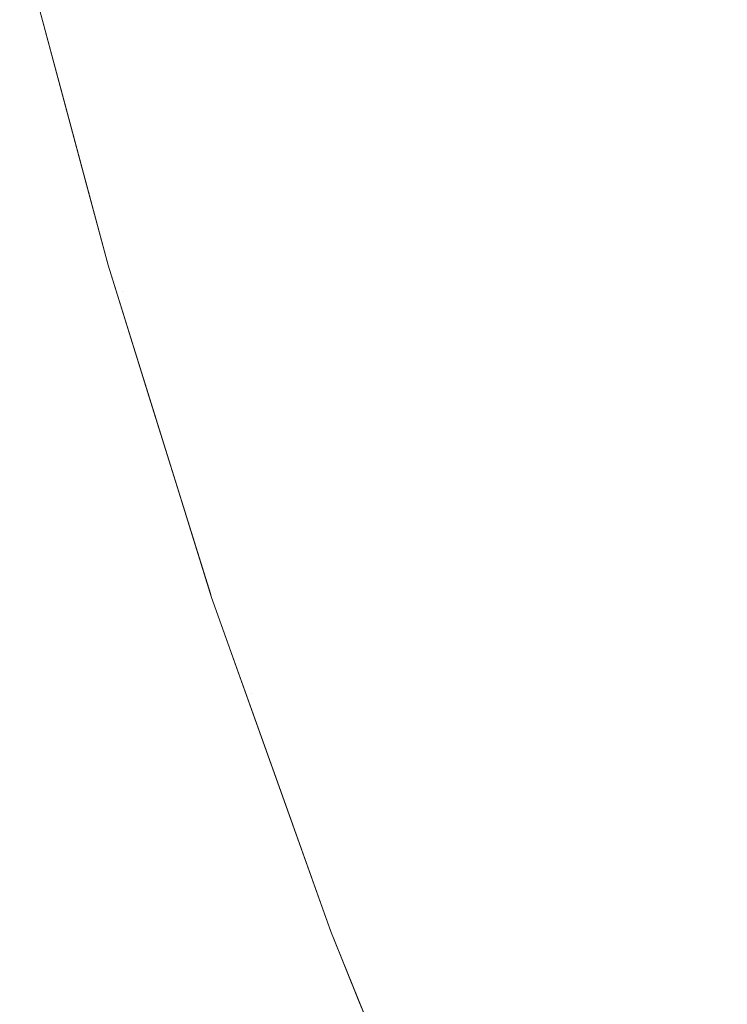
# Model space of a CAD drawing. Header units: centimetres. Extents: x -35.1 to 36.2, y 4.2 to 6.
# Tile 11 of 256: x -35.09005 to -35.08345, y 4.27206 to 4.28124. Entities that reach past the tile are written whole.
import ezdxf

# ---------------------------------------------------------------- set-up
doc = ezdxf.new("R2010")
doc.units = ezdxf.units.CM
doc.header["$LTSCALE"] = 2.54
doc.layers.add('Lucido design-1', color=7, linetype='Continuous')

# ---------------------------------------------------------------- blocks, each defined once
blk = doc.blocks.new('Gruppo-4-1')
at = {"color": 7, "linetype": 'Continuous', "lineweight": 9}
for points, invisible_edges in [([(-35.0830151, 4.2824271, -2312.3902175), (-35.0836404, 4.2823384, -2312.3916647), (-35.0831751, 4.2805938, -2312.3916647), (-35.0825521, 4.2806912, -2312.3902175)], 15), ([(-35.0837704, 4.2805007, -2312.3931225), (-35.0831751, 4.2805938, -2312.3916647), (-35.0836404, 4.2823384, -2312.3916647), (-35.084238, 4.2822537, -2312.3931225)], 15), ([(-35.084238, 4.2822537, -2312.3931225), (-35.0848076, 4.2821729, -2312.3945904), (-35.0843379, 4.280412, -2312.3945904), (-35.0837704, 4.2805007, -2312.3931225)], 15), ([(-35.0856305, 4.2811383, -2313.0467854), (-35.0858609, 4.2820235, -2313.0467854), (-35.0848076, 4.2821729, -2313.0497496), (-35.0845791, 4.281295, -2313.0497496)], 15), ([(-35.0853487, 4.2820961, -2312.3960679), (-35.0858609, 4.2820235, -2312.3975546), (-35.0853873, 4.2802479, -2312.3975546), (-35.0848769, 4.2803277, -2312.3960679)], 15), ([(-35.0848769, 4.2803277, -2312.3960679), (-35.0843379, 4.280412, -2312.3945904), (-35.0848076, 4.2821729, -2312.3945904), (-35.0853487, 4.2820961, -2312.3960679)], 15), ([(-35.0898888, 4.2814523, -2312.4206076), (-35.0900507, 4.2820344, -2312.42217), (-35.0894055, 4.2796209, -2312.42217), (-35.0894002, 4.2796206, -2312.4206076)], 13), ([(-35.0894055, 4.2796209, -2312.42217), (-35.0900507, 4.2820344, -2312.42217), (-35.0900507, 4.2820344, -2313.02217), (-35.0896514, 4.2805409, -2313.02217)], 10), ([(-35.0896514, 4.2805409, -2313.02217), (-35.0900507, 4.2820344, -2313.02217), (-35.0898407, 4.2814591, -2313.0252942), (-35.0896031, 4.2805462, -2313.0252942)], 14), ([(-35.0865654, 4.280999, -2313.0437864), (-35.0867975, 4.2818907, -2313.0437864), (-35.0858609, 4.2820235, -2313.0467854), (-35.0856305, 4.2811383, -2313.0467854)], 15), ([(-35.0858685, 4.2801727, -2312.39905), (-35.0853873, 4.2802479, -2312.3975546), (-35.0858609, 4.2820235, -2312.3975546), (-35.086344, 4.281955, -2312.39905)], 15), ([(-35.086344, 4.281955, -2312.39905), (-35.0867975, 4.2818907, -2312.4005536), (-35.0863204, 4.2801021, -2312.4005536), (-35.0858685, 4.2801727, -2312.39905)], 15), ([(-35.0873812, 4.2808774, -2313.0407566), (-35.0876147, 4.2817748, -2313.0407566), (-35.0867975, 4.2818907, -2313.0437864), (-35.0865654, 4.280999, -2313.0437864)], 15), ([(-35.0872212, 4.2818306, -2312.4020649), (-35.0876147, 4.2817748, -2312.4035833), (-35.0871346, 4.2799748, -2312.4035833), (-35.0867425, 4.2800361, -2312.4020649)], 15), ([(-35.0867425, 4.2800361, -2312.4020649), (-35.0863204, 4.2801021, -2312.4005536), (-35.0867975, 4.2818907, -2312.4005536), (-35.0872212, 4.2818306, -2312.4020649)], 15), ([(-35.0880754, 4.2807739, -2313.0377002), (-35.0883102, 4.2816761, -2313.0377002), (-35.0876147, 4.2817748, -2313.0407566), (-35.0873812, 4.2808774, -2313.0407566)], 15), ([(-35.0874963, 4.2799182, -2312.4051085), (-35.0871346, 4.2799748, -2312.4035833), (-35.0876147, 4.2817748, -2312.4035833), (-35.0879778, 4.2817233, -2312.4051085)], 15), ([(-35.0886462, 4.2806889, -2313.0346213), (-35.088882, 4.2815951, -2313.0346213), (-35.0883102, 4.2816761, -2313.0377002), (-35.0880754, 4.2807739, -2313.0377002)], 15), ([(-35.0886117, 4.2816334, -2312.4081767), (-35.088882, 4.2815951, -2312.4097186), (-35.0883972, 4.2797774, -2312.4097186), (-35.0881278, 4.2798195, -2312.4081767)], 15), ([(-35.0881278, 4.2798195, -2312.4081767), (-35.0878275, 4.2798665, -2312.4066398), (-35.0883102, 4.2816761, -2312.4066398), (-35.0886117, 4.2816334, -2312.4081767)], 15), ([(-35.0879778, 4.2817233, -2312.4051085), (-35.0883102, 4.2816761, -2312.4066398), (-35.0878275, 4.2798665, -2312.4066398), (-35.0874963, 4.2799182, -2312.4051085)], 15), ([(-35.0890919, 4.2806224, -2313.0315244), (-35.0893285, 4.2815317, -2313.0315244), (-35.088882, 4.2815951, -2313.0346213), (-35.0886462, 4.2806889, -2313.0346213)], 15), ([(-35.089121, 4.2815612, -2312.4112651), (-35.0893285, 4.2815317, -2312.4128155), (-35.088842, 4.2797078, -2312.4128155), (-35.0886353, 4.2797402, -2312.4112651)], 15), ([(-35.0886353, 4.2797402, -2312.4112651), (-35.0883972, 4.2797774, -2312.4097186), (-35.088882, 4.2815951, -2312.4097186), (-35.089121, 4.2815612, -2312.4112651)], 15), ([(-35.0894002, 4.2796206, -2312.4206076), (-35.0893522, 4.2796281, -2312.4190457), (-35.0898407, 4.2814591, -2312.4190457), (-35.0898888, 4.2814523, -2312.4206076)], 15), ([(-35.0896031, 4.2805462, -2313.0252942), (-35.0898407, 4.2814591, -2313.0252942), (-35.0896484, 4.2814864, -2313.0284139), (-35.0894112, 4.2805749, -2313.0284139)], 15), ([(-35.0897605, 4.2814705, -2312.417485), (-35.0898407, 4.2814591, -2312.4190457), (-35.0893522, 4.2796281, -2312.4190457), (-35.0892724, 4.2796406, -2312.417485)], 15), ([(-35.0892724, 4.2796406, -2312.417485), (-35.0891607, 4.279658, -2312.4159261), (-35.0896484, 4.2814864, -2312.4159261), (-35.0897605, 4.2814705, -2312.417485)], 15), ([(-35.0894112, 4.2805749, -2313.0284139), (-35.0896484, 4.2814864, -2313.0284139), (-35.0893285, 4.2815317, -2313.0315244), (-35.0890919, 4.2806224, -2313.0315244)], 15), ([(-35.0895043, 4.2815068, -2312.4143694), (-35.0896484, 4.2814864, -2312.4159261), (-35.0891607, 4.279658, -2312.4159261), (-35.0890172, 4.2796805, -2312.4143694)], 15), ([(-35.0890172, 4.2796805, -2312.4143694), (-35.088842, 4.2797078, -2312.4128155), (-35.0893285, 4.2815317, -2312.4128155), (-35.0895043, 4.2815068, -2312.4143694)], 15), ([(-35.0834141, 4.2814686, -2313.0526752), (-35.0831751, 4.2805938, -2313.0526752), (-35.0843379, 4.280412, -2313.0497496), (-35.0845791, 4.281295, -2313.0497496)], 15), ([(-35.0845791, 4.281295, -2313.0497496), (-35.0843379, 4.280412, -2313.0497496), (-35.0853873, 4.2802479, -2313.0467854), (-35.0856305, 4.2811383, -2313.0467854)], 15), ([(-35.0856305, 4.2811383, -2313.0467854), (-35.0853873, 4.2802479, -2313.0467854), (-35.0863204, 4.2801021, -2313.0437864), (-35.0865654, 4.280999, -2313.0437864)], 15), ([(-35.0865654, 4.280999, -2313.0437864), (-35.0863204, 4.2801021, -2313.0437864), (-35.0871346, 4.2799748, -2313.0407566), (-35.0873812, 4.2808774, -2313.0407566)], 15), ([(-35.0873812, 4.2808774, -2313.0407566), (-35.0871346, 4.2799748, -2313.0407566), (-35.0878275, 4.2798665, -2313.0377002), (-35.0880754, 4.2807739, -2313.0377002)], 15), ([(-35.0880754, 4.2807739, -2313.0377002), (-35.0878275, 4.2798665, -2313.0377002), (-35.0883972, 4.2797774, -2313.0346213), (-35.0886462, 4.2806889, -2313.0346213)], 15), ([(-35.0886462, 4.2806889, -2313.0346213), (-35.0883972, 4.2797774, -2313.0346213), (-35.088842, 4.2797078, -2313.0315244), (-35.0890919, 4.2806224, -2313.0315244)], 15), ([(-35.0896031, 4.2805462, -2313.0252942), (-35.0893522, 4.2796281, -2313.0252942), (-35.0892267, 4.278952, -2313.02217), (-35.0896514, 4.2805409, -2313.02217)], 11), ([(-35.0896514, 4.2805409, -2313.02217), (-35.0892267, 4.278952, -2313.02217), (-35.0892267, 4.278952, -2312.42217), (-35.0894055, 4.2796209, -2312.42217)], 10), ([(-35.0894112, 4.2805749, -2313.0284139), (-35.0891607, 4.279658, -2313.0284139), (-35.0893522, 4.2796281, -2313.0252942), (-35.0896031, 4.2805462, -2313.0252942)], 15), ([(-35.0890919, 4.2806224, -2313.0315244), (-35.088842, 4.2797078, -2313.0315244), (-35.0891607, 4.279658, -2313.0284139), (-35.0894112, 4.2805749, -2313.0284139)], 15), ([(-35.0840836, 4.279524, -2313.0497496), (-35.0843379, 4.280412, -2313.0497496), (-35.0831751, 4.2805938, -2313.0526752), (-35.0829231, 4.279714, -2313.0526752)], 15), ([(-35.0832509, 4.2787278, -2312.3931225), (-35.082658, 4.2788293, -2312.3916647), (-35.0831751, 4.2805938, -2312.3916647), (-35.0837704, 4.2805007, -2312.3931225)], 15), ([(-35.0837704, 4.2805007, -2312.3931225), (-35.0843379, 4.280412, -2312.3945904), (-35.083816, 4.278631, -2312.3945904), (-35.0832509, 4.2787278, -2312.3931225)], 15), ([(-35.0851309, 4.2793525, -2313.0467854), (-35.0853873, 4.2802479, -2313.0467854), (-35.0843379, 4.280412, -2313.0497496), (-35.0840836, 4.279524, -2313.0497496)], 15), ([(-35.0843528, 4.2785391, -2312.3960679), (-35.083816, 4.278631, -2312.3945904), (-35.0843379, 4.280412, -2312.3945904), (-35.0848769, 4.2803277, -2312.3960679)], 15), ([(-35.0848769, 4.2803277, -2312.3960679), (-35.0853873, 4.2802479, -2312.3975546), (-35.0848611, 4.2784521, -2312.3975546), (-35.0843528, 4.2785391, -2312.3960679)], 15), ([(-35.0860621, 4.2792001, -2313.0437864), (-35.0863204, 4.2801021, -2313.0437864), (-35.0853873, 4.2802479, -2313.0467854), (-35.0851309, 4.2793525, -2313.0467854)], 15), ([(-35.0858685, 4.2801727, -2312.39905), (-35.0863204, 4.2801021, -2312.4005536), (-35.0857903, 4.278293, -2312.4005536), (-35.0853403, 4.2783701, -2312.39905)], 15), ([(-35.0853403, 4.2783701, -2312.39905), (-35.0848611, 4.2784521, -2312.3975546), (-35.0853873, 4.2802479, -2312.3975546), (-35.0858685, 4.2801727, -2312.39905)], 15), ([(-35.0868746, 4.279067, -2313.0407566), (-35.0871346, 4.2799748, -2313.0407566), (-35.0863204, 4.2801021, -2313.0437864), (-35.0860621, 4.2792001, -2313.0437864)], 15), ([(-35.0862106, 4.2782211, -2312.4020649), (-35.0857903, 4.278293, -2312.4005536), (-35.0863204, 4.2801021, -2312.4005536), (-35.0867425, 4.2800361, -2312.4020649)], 15), ([(-35.0867425, 4.2800361, -2312.4020649), (-35.0871346, 4.2799748, -2312.4035833), (-35.0866011, 4.2781542, -2312.4035833), (-35.0862106, 4.2782211, -2312.4020649)], 15), ([(-35.0875661, 4.2789538, -2313.0377002), (-35.0878275, 4.2798665, -2313.0377002), (-35.0871346, 4.2799748, -2313.0407566), (-35.0868746, 4.279067, -2313.0407566)], 15), ([(-35.0874963, 4.2799182, -2312.4051085), (-35.0878275, 4.2798665, -2312.4066398), (-35.0872911, 4.2780361, -2312.4066398), (-35.0869613, 4.2780926, -2312.4051085)], 15), ([(-35.0869613, 4.2780926, -2312.4051085), (-35.0866011, 4.2781542, -2312.4035833), (-35.0871346, 4.2799748, -2312.4035833), (-35.0874963, 4.2799182, -2312.4051085)], 15), ([(-35.0881347, 4.2788607, -2313.0346213), (-35.0883972, 4.2797774, -2313.0346213), (-35.0878275, 4.2798665, -2313.0377002), (-35.0875661, 4.2789538, -2313.0377002)], 15), ([(-35.0881278, 4.2798195, -2312.4081767), (-35.0883972, 4.2797774, -2312.4097186), (-35.0878585, 4.277939, -2312.4097186), (-35.0875902, 4.2779849, -2312.4081767)], 15), ([(-35.0875902, 4.2779849, -2312.4081767), (-35.0872911, 4.2780361, -2312.4066398), (-35.0878275, 4.2798665, -2312.4066398), (-35.0881278, 4.2798195, -2312.4081767)], 15), ([(-35.0888966, 4.278736, -2313.0284139), (-35.0891607, 4.279658, -2313.0284139), (-35.088842, 4.2797078, -2313.0315244), (-35.0885786, 4.2787881, -2313.0315244)], 15), ([(-35.0884759, 4.2778333, -2312.4143694), (-35.0883014, 4.2778631, -2312.4128155), (-35.088842, 4.2797078, -2312.4128155), (-35.0890172, 4.2796805, -2312.4143694)], 15), ([(-35.0885786, 4.2787881, -2313.0315244), (-35.088842, 4.2797078, -2313.0315244), (-35.0883972, 4.2797774, -2313.0346213), (-35.0881347, 4.2788607, -2313.0346213)], 15), ([(-35.0886353, 4.2797402, -2312.4112651), (-35.088842, 4.2797078, -2312.4128155), (-35.0883014, 4.2778631, -2312.4128155), (-35.0880956, 4.2778984, -2312.4112651)], 15), ([(-35.0880956, 4.2778984, -2312.4112651), (-35.0878585, 4.277939, -2312.4097186), (-35.0883972, 4.2797774, -2312.4097186), (-35.0886353, 4.2797402, -2312.4112651)], 15), ([(-35.0829231, 4.279714, -2313.0526752), (-35.082658, 4.2788293, -2313.0526752), (-35.083816, 4.278631, -2313.0497496), (-35.0840836, 4.279524, -2313.0497496)], 15), ([(-35.0894002, 4.2796206, -2312.4206076), (-35.0894055, 4.2796209, -2312.42217), (-35.0892267, 4.278952, -2312.42217)], 9), ([(-35.0888573, 4.277768, -2312.4206076), (-35.0888096, 4.2777761, -2312.4190457), (-35.0893522, 4.2796281, -2312.4190457), (-35.0894002, 4.2796206, -2312.4206076)], 15), ([(-35.0892267, 4.278952, -2312.42217), (-35.0888573, 4.277768, -2312.4206076), (-35.0894002, 4.2796206, -2312.4206076)], 11), ([(-35.0890878, 4.2787047, -2313.0252942), (-35.0893522, 4.2796281, -2313.0252942), (-35.0891607, 4.279658, -2313.0284139), (-35.0888966, 4.278736, -2313.0284139)], 15), ([(-35.0892724, 4.2796406, -2312.417485), (-35.0893522, 4.2796281, -2312.4190457), (-35.0888096, 4.2777761, -2312.4190457), (-35.08873, 4.2777898, -2312.417485)], 15), ([(-35.0892267, 4.278952, -2313.02217), (-35.0893522, 4.2796281, -2313.0252942), (-35.0890878, 4.2787047, -2313.0252942)], 11), ([(-35.08873, 4.2777898, -2312.417485), (-35.0886188, 4.2778088, -2312.4159261), (-35.0891607, 4.279658, -2312.4159261), (-35.0892724, 4.2796406, -2312.417485)], 15), ([(-35.0890172, 4.2796805, -2312.4143694), (-35.0891607, 4.279658, -2312.4159261), (-35.0886188, 4.2778088, -2312.4159261), (-35.0884759, 4.2778333, -2312.4143694)], 15), ([(-35.0840836, 4.279524, -2313.0497496), (-35.083816, 4.278631, -2313.0497496), (-35.0848611, 4.2784521, -2313.0467854), (-35.0851309, 4.2793525, -2313.0467854)], 15), ([(-35.0851309, 4.2793525, -2313.0467854), (-35.0848611, 4.2784521, -2313.0467854), (-35.0857903, 4.278293, -2313.0437864), (-35.0860621, 4.2792001, -2313.0437864)], 15), ([(-35.0860621, 4.2792001, -2313.0437864), (-35.0857903, 4.278293, -2313.0437864), (-35.0866011, 4.2781542, -2313.0407566), (-35.0868746, 4.279067, -2313.0407566)], 15), ([(-35.0868746, 4.279067, -2313.0407566), (-35.0866011, 4.2781542, -2313.0407566), (-35.0872911, 4.2780361, -2313.0377002), (-35.0875661, 4.2789538, -2313.0377002)], 15), ([(-35.0888573, 4.277768, -2312.4206076), (-35.0892267, 4.278952, -2312.42217), (-35.0882732, 4.2758924, -2312.42217), (-35.0882581, 4.2758951, -2312.4206076)], 13), ([(-35.0892267, 4.278952, -2312.42217), (-35.0892267, 4.278952, -2313.02217), (-35.0888583, 4.2777699, -2313.02217)], 9), ([(-35.0888583, 4.2777699, -2313.02217), (-35.0885671, 4.2768355, -2313.02217), (-35.0882732, 4.2758924, -2312.42217), (-35.0892267, 4.278952, -2312.42217)], 10), ([(-35.0890878, 4.2787047, -2313.0252942), (-35.0888096, 4.2777761, -2313.0252942), (-35.0888583, 4.2777699, -2313.02217), (-35.0892267, 4.278952, -2313.02217)], 11), ([(-35.0875661, 4.2789538, -2313.0377002), (-35.0872911, 4.2780361, -2313.0377002), (-35.0878585, 4.277939, -2313.0346213), (-35.0881347, 4.2788607, -2313.0346213)], 15), ([(-35.0885786, 4.2787881, -2313.0315244), (-35.0883014, 4.2778631, -2313.0315244), (-35.0886188, 4.2778088, -2313.0284139), (-35.0888966, 4.278736, -2313.0284139)], 15), ([(-35.0881347, 4.2788607, -2313.0346213), (-35.0878585, 4.277939, -2313.0346213), (-35.0883014, 4.2778631, -2313.0315244), (-35.0885786, 4.2787881, -2313.0315244)], 15), ([(-35.0835349, 4.2777332, -2313.0497496), (-35.083816, 4.278631, -2313.0497496), (-35.082658, 4.2788293, -2313.0526752), (-35.0823795, 4.2779398, -2313.0526752)], 15), ([(-35.0888966, 4.278736, -2313.0284139), (-35.0886188, 4.2778088, -2313.0284139), (-35.0888096, 4.2777761, -2313.0252942), (-35.0890878, 4.2787047, -2313.0252942)], 15), ([(-35.0832509, 4.2787278, -2312.3931225), (-35.083816, 4.278631, -2312.3945904), (-35.08324, 4.2768306, -2312.3945904), (-35.0826775, 4.2769355, -2312.3931225)], 15), ([(-35.0845776, 4.2775468, -2313.0467854), (-35.0848611, 4.2784521, -2313.0467854), (-35.083816, 4.278631, -2313.0497496), (-35.0835349, 4.2777332, -2313.0497496)], 15), ([(-35.0837743, 4.276731, -2312.3960679), (-35.08324, 4.2768306, -2312.3945904), (-35.083816, 4.278631, -2312.3945904), (-35.0843528, 4.2785391, -2312.3960679)], 15), ([(-35.0843528, 4.2785391, -2312.3960679), (-35.0848611, 4.2784521, -2312.3975546), (-35.0842802, 4.2766367, -2312.3975546), (-35.0837743, 4.276731, -2312.3960679)], 15), ([(-35.0855047, 4.2773811, -2313.0437864), (-35.0857903, 4.278293, -2313.0437864), (-35.0848611, 4.2784521, -2313.0467854), (-35.0845776, 4.2775468, -2313.0467854)], 15), ([(-35.0847573, 4.2765478, -2312.39905), (-35.0842802, 4.2766367, -2312.3975546), (-35.0848611, 4.2784521, -2312.3975546), (-35.0853403, 4.2783701, -2312.39905)], 15), ([(-35.0853403, 4.2783701, -2312.39905), (-35.0857903, 4.278293, -2312.4005536), (-35.0852052, 4.2764643, -2312.4005536), (-35.0847573, 4.2765478, -2312.39905)], 15), ([(-35.0863137, 4.2772365, -2313.0407566), (-35.0866011, 4.2781542, -2313.0407566), (-35.0857903, 4.278293, -2313.0437864), (-35.0855047, 4.2773811, -2313.0437864)], 15), ([(-35.0856236, 4.2763863, -2312.4020649), (-35.0852052, 4.2764643, -2312.4005536), (-35.0857903, 4.278293, -2312.4005536), (-35.0862106, 4.2782211, -2312.4020649)], 15), ([(-35.0870022, 4.2771134, -2313.0377002), (-35.0872911, 4.2780361, -2313.0377002), (-35.0866011, 4.2781542, -2313.0407566), (-35.0863137, 4.2772365, -2313.0407566)], 15), ([(-35.0863708, 4.276247, -2312.4051085), (-35.0860123, 4.2763138, -2312.4035833), (-35.0866011, 4.2781542, -2312.4035833), (-35.0869613, 4.2780926, -2312.4051085)], 15), ([(-35.0862106, 4.2782211, -2312.4020649), (-35.0866011, 4.2781542, -2312.4035833), (-35.0860123, 4.2763138, -2312.4035833), (-35.0856236, 4.2763863, -2312.4020649)], 15), ([(-35.0869613, 4.2780926, -2312.4051085), (-35.0872911, 4.2780361, -2312.4066398), (-35.0866991, 4.2761858, -2312.4066398), (-35.0863708, 4.276247, -2312.4051085)], 15), ([(-35.0875683, 4.2770122, -2313.0346213), (-35.0878585, 4.277939, -2313.0346213), (-35.0872911, 4.2780361, -2313.0377002), (-35.0870022, 4.2771134, -2313.0377002)], 15), ([(-35.0875902, 4.2779849, -2312.4081767), (-35.0878585, 4.277939, -2312.4097186), (-35.0872639, 4.2760805, -2312.4097186), (-35.0869969, 4.2761303, -2312.4081767)], 15), ([(-35.0869969, 4.2761303, -2312.4081767), (-35.0866991, 4.2761858, -2312.4066398), (-35.0872911, 4.2780361, -2312.4066398), (-35.0875902, 4.2779849, -2312.4081767)], 15), ([(-35.0880103, 4.2769332, -2313.0315244), (-35.0883014, 4.2778631, -2313.0315244), (-35.0878585, 4.277939, -2313.0346213), (-35.0875683, 4.2770122, -2313.0346213)], 15), ([(-35.0880956, 4.2778984, -2312.4112651), (-35.0883014, 4.2778631, -2312.4128155), (-35.0877048, 4.2759983, -2312.4128155), (-35.0874999, 4.2760365, -2312.4112651)], 15), ([(-35.0874999, 4.2760365, -2312.4112651), (-35.0872639, 4.2760805, -2312.4097186), (-35.0878585, 4.277939, -2312.4097186), (-35.0880956, 4.2778984, -2312.4112651)], 15), ([(-35.0823795, 4.2779398, -2313.0526752), (-35.0820873, 4.2770455, -2313.0526752), (-35.08324, 4.2768306, -2313.0497496), (-35.0835349, 4.2777332, -2313.0497496)], 15), ([(-35.0885172, 4.2768426, -2313.0252942), (-35.0888096, 4.2777761, -2313.0252942), (-35.0886188, 4.2778088, -2313.0284139), (-35.0883269, 4.2768766, -2313.0284139)], 15), ([(-35.08873, 4.2777898, -2312.417485), (-35.0888096, 4.2777761, -2312.4190457), (-35.0882106, 4.275904, -2312.4190457), (-35.0881314, 4.2759188, -2312.417485)], 15), ([(-35.0881314, 4.2759188, -2312.417485), (-35.0880207, 4.2759394, -2312.4159261), (-35.0886188, 4.2778088, -2312.4159261), (-35.08873, 4.2777898, -2312.417485)], 15), ([(-35.0883269, 4.2768766, -2313.0284139), (-35.0886188, 4.2778088, -2313.0284139), (-35.0883014, 4.2778631, -2313.0315244), (-35.0880103, 4.2769332, -2313.0315244)], 15), ([(-35.0884759, 4.2778333, -2312.4143694), (-35.0886188, 4.2778088, -2312.4159261), (-35.0880207, 4.2759394, -2312.4159261), (-35.0878784, 4.2759659, -2312.4143694)], 15), ([(-35.0878784, 4.2759659, -2312.4143694), (-35.0877048, 4.2759983, -2312.4128155), (-35.0883014, 4.2778631, -2312.4128155), (-35.0884759, 4.2778333, -2312.4143694)], 15), ([(-35.0885671, 4.2768355, -2313.02217), (-35.0888583, 4.2777699, -2313.02217), (-35.0888096, 4.2777761, -2313.0252942), (-35.0885172, 4.2768426, -2313.0252942)], 14), ([(-35.0882581, 4.2758951, -2312.4206076), (-35.0882106, 4.275904, -2312.4190457), (-35.0888096, 4.2777761, -2312.4190457), (-35.0888573, 4.277768, -2312.4206076)], 15), ([(-35.0835349, 4.2777332, -2313.0497496), (-35.08324, 4.2768306, -2313.0497496), (-35.0842802, 4.2766367, -2313.0467854), (-35.0845776, 4.2775468, -2313.0467854)], 15), ([(-35.0845776, 4.2775468, -2313.0467854), (-35.0842802, 4.2766367, -2313.0467854), (-35.0852052, 4.2764643, -2313.0437864), (-35.0855047, 4.2773811, -2313.0437864)], 15), ([(-35.0855047, 4.2773811, -2313.0437864), (-35.0852052, 4.2764643, -2313.0437864), (-35.0860123, 4.2763138, -2313.0407566), (-35.0863137, 4.2772365, -2313.0407566)], 15), ([(-35.0863137, 4.2772365, -2313.0407566), (-35.0860123, 4.2763138, -2313.0407566), (-35.0866991, 4.2761858, -2313.0377002), (-35.0870022, 4.2771134, -2313.0377002)], 15), ([(-35.0870022, 4.2771134, -2313.0377002), (-35.0866991, 4.2761858, -2313.0377002), (-35.0872639, 4.2760805, -2313.0346213), (-35.0875683, 4.2770122, -2313.0346213)], 15), ([(-35.0875683, 4.2770122, -2313.0346213), (-35.0872639, 4.2760805, -2313.0346213), (-35.0877048, 4.2759983, -2313.0315244), (-35.0880103, 4.2769332, -2313.0315244)], 15), ([(-35.0883269, 4.2768766, -2313.0284139), (-35.0880207, 4.2759394, -2313.0284139), (-35.0882106, 4.275904, -2313.0252942), (-35.0885172, 4.2768426, -2313.0252942)], 15), ([(-35.0880103, 4.2769332, -2313.0315244), (-35.0877048, 4.2759983, -2313.0315244), (-35.0880207, 4.2759394, -2313.0284139), (-35.0883269, 4.2768766, -2313.0284139)], 15), ([(-35.0885172, 4.2768426, -2313.0252942), (-35.0882106, 4.275904, -2313.0252942), (-35.0882613, 4.2758542, -2313.02217), (-35.0885671, 4.2768355, -2313.02217)], 11), ([(-35.0885671, 4.2768355, -2313.02217), (-35.0882613, 4.2758542, -2313.02217), (-35.0882613, 4.2758542, -2312.42217), (-35.0882732, 4.2758924, -2312.42217)], 10), ([(-35.0839687, 4.2757219, -2313.0467854), (-35.0842802, 4.2766367, -2313.0467854), (-35.08324, 4.2768306, -2313.0497496), (-35.082931, 4.2759234, -2313.0497496)], 15), ([(-35.0831395, 4.2749041, -2312.3960679), (-35.0826078, 4.2750115, -2312.3945904), (-35.08324, 4.2768306, -2312.3945904), (-35.0837743, 4.276731, -2312.3960679)], 15), ([(-35.0837743, 4.276731, -2312.3960679), (-35.0842802, 4.2766367, -2312.3975546), (-35.0836428, 4.2748024, -2312.3975546), (-35.0831395, 4.2749041, -2312.3960679)], 15), ([(-35.0848914, 4.2755427, -2313.0437864), (-35.0852052, 4.2764643, -2313.0437864), (-35.0842802, 4.2766367, -2313.0467854), (-35.0839687, 4.2757219, -2313.0467854)], 15), ([(-35.0841174, 4.2747066, -2312.39905), (-35.0836428, 4.2748024, -2312.3975546), (-35.0842802, 4.2766367, -2312.3975546), (-35.0847573, 4.2765478, -2312.39905)], 15), ([(-35.0847573, 4.2765478, -2312.39905), (-35.0852052, 4.2764643, -2312.4005536), (-35.0845631, 4.2746165, -2312.4005536), (-35.0841174, 4.2747066, -2312.39905)], 15), ([(-35.0856965, 4.2753864, -2313.0407566), (-35.0860123, 4.2763138, -2313.0407566), (-35.0852052, 4.2764643, -2313.0437864), (-35.0848914, 4.2755427, -2313.0437864)], 15), ([(-35.0849794, 4.2745324, -2312.4020649), (-35.0845631, 4.2746165, -2312.4005536), (-35.0852052, 4.2764643, -2312.4005536), (-35.0856236, 4.2763863, -2312.4020649)], 15), ([(-35.0863816, 4.2752534, -2313.0377002), (-35.0866991, 4.2761858, -2313.0377002), (-35.0860123, 4.2763138, -2313.0407566), (-35.0856965, 4.2753864, -2313.0407566)], 15), ([(-35.0857228, 4.2743822, -2312.4051085), (-35.085366, 4.2744543, -2312.4035833), (-35.0860123, 4.2763138, -2312.4035833), (-35.0863708, 4.276247, -2312.4051085)], 15), ([(-35.0856236, 4.2763863, -2312.4020649), (-35.0860123, 4.2763138, -2312.4035833), (-35.085366, 4.2744543, -2312.4035833), (-35.0849794, 4.2745324, -2312.4020649)], 15), ([(-35.0863708, 4.276247, -2312.4051085), (-35.0866991, 4.2761858, -2312.4066398), (-35.0860494, 4.2743162, -2312.4066398), (-35.0857228, 4.2743822, -2312.4051085)], 15), ([(-35.086945, 4.275144, -2313.0346213), (-35.0872639, 4.2760805, -2313.0346213), (-35.0866991, 4.2761858, -2313.0377002), (-35.0863816, 4.2752534, -2313.0377002)], 15), ([(-35.0869969, 4.2761303, -2312.4081767), (-35.0872639, 4.2760805, -2312.4097186), (-35.0866113, 4.2742027, -2312.4097186), (-35.0863457, 4.2742564, -2312.4081767)], 15), ([(-35.0863457, 4.2742564, -2312.4081767), (-35.0860494, 4.2743162, -2312.4066398), (-35.0866991, 4.2761858, -2312.4066398), (-35.0869969, 4.2761303, -2312.4081767)], 15), ([(-35.0873848, 4.2750586, -2313.0315244), (-35.0877048, 4.2759983, -2313.0315244), (-35.0872639, 4.2760805, -2313.0346213), (-35.086945, 4.275144, -2313.0346213)], 15), ([(-35.0874999, 4.2760365, -2312.4112651), (-35.0877048, 4.2759983, -2312.4128155), (-35.08705, 4.2741141, -2312.4128155), (-35.0868461, 4.2741553, -2312.4112651)], 15), ([(-35.0868461, 4.2741553, -2312.4112651), (-35.0866113, 4.2742027, -2312.4097186), (-35.0872639, 4.2760805, -2312.4097186), (-35.0874999, 4.2760365, -2312.4112651)], 15), ([(-35.0876999, 4.2749974, -2313.0284139), (-35.0880207, 4.2759394, -2313.0284139), (-35.0877048, 4.2759983, -2313.0315244), (-35.0873848, 4.2750586, -2313.0315244)], 15), ([(-35.0878784, 4.2759659, -2312.4143694), (-35.0880207, 4.2759394, -2312.4159261), (-35.0873643, 4.2740506, -2312.4159261), (-35.0872228, 4.2740792, -2312.4143694)], 15), ([(-35.0872228, 4.2740792, -2312.4143694), (-35.08705, 4.2741141, -2312.4128155), (-35.0877048, 4.2759983, -2312.4128155), (-35.0878784, 4.2759659, -2312.4143694)], 15), ([(-35.0882581, 4.2758951, -2312.4206076), (-35.0882732, 4.2758924, -2312.42217), (-35.0882613, 4.2758542, -2312.42217)], 9), ([(-35.0882613, 4.2758542, -2313.02217), (-35.0882106, 4.275904, -2313.0252942), (-35.0878893, 4.2749606, -2313.0252942)], 11), ([(-35.0876005, 4.2740029, -2312.4206076), (-35.0882581, 4.2758951, -2312.4206076), (-35.0882613, 4.2758542, -2312.42217)], 11), ([(-35.0882613, 4.2758542, -2312.42217), (-35.0871491, 4.2727401, -2312.42217), (-35.0876005, 4.2740029, -2312.4206076)], 10), ([(-35.0871491, 4.2727401, -2312.42217), (-35.0882613, 4.2758542, -2312.42217), (-35.0882613, 4.2758542, -2313.02217), (-35.0876009, 4.2740052, -2313.02217)], 10), ([(-35.0878893, 4.2749606, -2313.0252942), (-35.0875532, 4.2740124, -2313.0252942), (-35.0876009, 4.2740052, -2313.02217), (-35.0882613, 4.2758542, -2313.02217)], 11), ([(-35.0876005, 4.2740029, -2312.4206076), (-35.0875532, 4.2740124, -2312.4190457), (-35.0882106, 4.275904, -2312.4190457), (-35.0882581, 4.2758951, -2312.4206076)], 15), ([(-35.0878893, 4.2749606, -2313.0252942), (-35.0882106, 4.275904, -2313.0252942), (-35.0880207, 4.2759394, -2313.0284139), (-35.0876999, 4.2749974, -2313.0284139)], 15), ([(-35.0881314, 4.2759188, -2312.417485), (-35.0882106, 4.275904, -2312.4190457), (-35.0875532, 4.2740124, -2312.4190457), (-35.0874745, 4.2740284, -2312.417485)], 15), ([(-35.0874745, 4.2740284, -2312.417485), (-35.0873643, 4.2740506, -2312.4159261), (-35.0880207, 4.2759394, -2312.4159261), (-35.0881314, 4.2759188, -2312.417485)], 15), ([(-35.082931, 4.2759234, -2313.0497496), (-35.0826078, 4.2750115, -2313.0497496), (-35.0836428, 4.2748024, -2313.0467854), (-35.0839687, 4.2757219, -2313.0467854)], 15), ([(-35.0839687, 4.2757219, -2313.0467854), (-35.0836428, 4.2748024, -2313.0467854), (-35.0845631, 4.2746165, -2313.0437864), (-35.0848914, 4.2755427, -2313.0437864)], 15), ([(-35.0848914, 4.2755427, -2313.0437864), (-35.0845631, 4.2746165, -2313.0437864), (-35.085366, 4.2744543, -2313.0407566), (-35.0856965, 4.2753864, -2313.0407566)], 15), ([(-35.0856965, 4.2753864, -2313.0407566), (-35.085366, 4.2744543, -2313.0407566), (-35.0860494, 4.2743162, -2313.0377002), (-35.0863816, 4.2752534, -2313.0377002)], 15), ([(-35.0863816, 4.2752534, -2313.0377002), (-35.0860494, 4.2743162, -2313.0377002), (-35.0866113, 4.2742027, -2313.0346213), (-35.086945, 4.275144, -2313.0346213)], 15), ([(-35.086945, 4.275144, -2313.0346213), (-35.0866113, 4.2742027, -2313.0346213), (-35.08705, 4.2741141, -2313.0315244), (-35.0873848, 4.2750586, -2313.0315244)], 15), ([(-35.0873848, 4.2750586, -2313.0315244), (-35.08705, 4.2741141, -2313.0315244), (-35.0873643, 4.2740506, -2313.0284139), (-35.0876999, 4.2749974, -2313.0284139)], 15), ([(-35.0876999, 4.2749974, -2313.0284139), (-35.0873643, 4.2740506, -2313.0284139), (-35.0875532, 4.2740124, -2313.0252942), (-35.0878893, 4.2749606, -2313.0252942)], 15), ([(-35.0833022, 4.2738785, -2313.0467854), (-35.0836428, 4.2748024, -2313.0467854), (-35.0826078, 4.2750115, -2313.0497496), (-35.08227, 4.2740953, -2313.0497496)], 15), ([(-35.0831395, 4.2749041, -2312.3960679), (-35.0836428, 4.2748024, -2312.3975546), (-35.0829467, 4.2729502, -2312.3975546), (-35.0824462, 4.2730593, -2312.3960679)], 15), ([(-35.08422, 4.2736858, -2313.0437864), (-35.0845631, 4.2746165, -2313.0437864), (-35.0836428, 4.2748024, -2313.0467854), (-35.0833022, 4.2738785, -2313.0467854)], 15), ([(-35.0834187, 4.2728473, -2312.39905), (-35.0829467, 4.2729502, -2312.3975546), (-35.0836428, 4.2748024, -2312.3975546), (-35.0841174, 4.2747066, -2312.39905)], 15), ([(-35.0841174, 4.2747066, -2312.39905), (-35.0845631, 4.2746165, -2312.4005536), (-35.0838619, 4.2727507, -2312.4005536), (-35.0834187, 4.2728473, -2312.39905)], 15), ([(-35.0850208, 4.2735177, -2313.0407566), (-35.085366, 4.2744543, -2313.0407566), (-35.0845631, 4.2746165, -2313.0437864), (-35.08422, 4.2736858, -2313.0437864)], 15), ([(-35.0842759, 4.2726604, -2312.4020649), (-35.0838619, 4.2727507, -2312.4005536), (-35.0845631, 4.2746165, -2312.4005536), (-35.0849794, 4.2745324, -2312.4020649)], 15), ([(-35.0849794, 4.2745324, -2312.4020649), (-35.085366, 4.2744543, -2312.4035833), (-35.0846604, 4.2725766, -2312.4035833), (-35.0842759, 4.2726604, -2312.4020649)], 15), ([(-35.0857023, 4.2733746, -2313.0377002), (-35.0860494, 4.2743162, -2313.0377002), (-35.085366, 4.2744543, -2313.0407566), (-35.0850208, 4.2735177, -2313.0407566)], 15), ([(-35.0850152, 4.2724992, -2312.4051085), (-35.0846604, 4.2725766, -2312.4035833), (-35.085366, 4.2744543, -2312.4035833), (-35.0857228, 4.2743822, -2312.4051085)], 15), ([(-35.0862627, 4.2732569, -2313.0346213), (-35.0866113, 4.2742027, -2313.0346213), (-35.0860494, 4.2743162, -2313.0377002), (-35.0857023, 4.2733746, -2313.0377002)], 15), ([(-35.0856346, 4.2723642, -2312.4081767), (-35.08534, 4.2724284, -2312.4066398), (-35.0860494, 4.2743162, -2312.4066398), (-35.0863457, 4.2742564, -2312.4081767)], 15), ([(-35.0857228, 4.2743822, -2312.4051085), (-35.0860494, 4.2743162, -2312.4066398), (-35.08534, 4.2724284, -2312.4066398), (-35.0850152, 4.2724992, -2312.4051085)], 15), ([(-35.0867002, 4.273165, -2313.0315244), (-35.08705, 4.2741141, -2313.0315244), (-35.0866113, 4.2742027, -2313.0346213), (-35.0862627, 4.2732569, -2313.0346213)], 15), ([(-35.0861323, 4.2722557, -2312.4112651), (-35.0858987, 4.2723066, -2312.4097186), (-35.0866113, 4.2742027, -2312.4097186), (-35.0868461, 4.2741553, -2312.4112651)], 15), ([(-35.0863457, 4.2742564, -2312.4081767), (-35.0866113, 4.2742027, -2312.4097186), (-35.0858987, 4.2723066, -2312.4097186), (-35.0856346, 4.2723642, -2312.4081767)], 15), ([(-35.0870136, 4.2730992, -2313.0284139), (-35.0873643, 4.2740506, -2313.0284139), (-35.08705, 4.2741141, -2313.0315244), (-35.0867002, 4.273165, -2313.0315244)], 15), ([(-35.0865068, 4.272174, -2312.4143694), (-35.086335, 4.2722115, -2312.4128155), (-35.08705, 4.2741141, -2312.4128155), (-35.0872228, 4.2740792, -2312.4143694)], 15), ([(-35.0868461, 4.2741553, -2312.4112651), (-35.08705, 4.2741141, -2312.4128155), (-35.086335, 4.2722115, -2312.4128155), (-35.0861323, 4.2722557, -2312.4112651)], 15), ([(-35.087202, 4.2730597, -2313.0252942), (-35.0875532, 4.2740124, -2313.0252942), (-35.0873643, 4.2740506, -2313.0284139), (-35.0870136, 4.2730992, -2313.0284139)], 15), ([(-35.0874745, 4.2740284, -2312.417485), (-35.0875532, 4.2740124, -2312.4190457), (-35.0868354, 4.2721023, -2312.4190457), (-35.0867571, 4.2721194, -2312.417485)], 15), ([(-35.0867571, 4.2721194, -2312.417485), (-35.0866475, 4.2721433, -2312.4159261), (-35.0873643, 4.2740506, -2312.4159261), (-35.0874745, 4.2740284, -2312.417485)], 15), ([(-35.0872228, 4.2740792, -2312.4143694), (-35.0873643, 4.2740506, -2312.4159261), (-35.0866475, 4.2721433, -2312.4159261), (-35.0865068, 4.272174, -2312.4143694)], 15), ([(-35.0871491, 4.2727401, -2313.02217), (-35.0876009, 4.2740052, -2313.02217), (-35.0875532, 4.2740124, -2313.0252942), (-35.087202, 4.2730597, -2313.0252942)], 14), ([(-35.0876009, 4.2740052, -2313.02217), (-35.0871491, 4.2727401, -2313.02217), (-35.0871491, 4.2727401, -2312.42217)], 10), ([(-35.0868824, 4.2720921, -2312.4206076), (-35.0868354, 4.2721023, -2312.4190457), (-35.0875532, 4.2740124, -2312.4190457), (-35.0876005, 4.2740029, -2312.4206076)], 15), ([(-35.0868824, 4.2720921, -2312.4206076), (-35.0876005, 4.2740029, -2312.4206076), (-35.0871491, 4.2727401, -2312.42217)], 11), ([(-35.0833022, 4.2738785, -2313.0467854), (-35.0829467, 4.2729502, -2313.0467854), (-35.0838619, 4.2727507, -2313.0437864), (-35.08422, 4.2736858, -2313.0437864)], 15), ([(-35.08422, 4.2736858, -2313.0437864), (-35.0838619, 4.2727507, -2313.0437864), (-35.0846604, 4.2725766, -2313.0407566), (-35.0850208, 4.2735177, -2313.0407566)], 15), ([(-35.0850208, 4.2735177, -2313.0407566), (-35.0846604, 4.2725766, -2313.0407566), (-35.08534, 4.2724284, -2313.0377002), (-35.0857023, 4.2733746, -2313.0377002)], 15), ([(-35.0857023, 4.2733746, -2313.0377002), (-35.08534, 4.2724284, -2313.0377002), (-35.0858987, 4.2723066, -2313.0346213), (-35.0862627, 4.2732569, -2313.0346213)], 15), ([(-35.0862627, 4.2732569, -2313.0346213), (-35.0858987, 4.2723066, -2313.0346213), (-35.086335, 4.2722115, -2313.0315244), (-35.0867002, 4.273165, -2313.0315244)], 15), ([(-35.0870136, 4.2730992, -2313.0284139), (-35.0866475, 4.2721433, -2313.0284139), (-35.0868354, 4.2721023, -2313.0252942), (-35.087202, 4.2730597, -2313.0252942)], 15), ([(-35.0867002, 4.273165, -2313.0315244), (-35.086335, 4.2722115, -2313.0315244), (-35.0866475, 4.2721433, -2313.0284139), (-35.0870136, 4.2730992, -2313.0284139)], 15), ([(-35.087202, 4.2730597, -2313.0252942), (-35.0868354, 4.2721023, -2313.0252942), (-35.0871491, 4.2727401, -2313.02217)], 11), ([(-35.0834885, 4.2718112, -2313.0437864), (-35.0838619, 4.2727507, -2313.0437864), (-35.0829467, 4.2729502, -2313.0467854), (-35.0825761, 4.2720176, -2313.0467854)], 15), ([(-35.0834187, 4.2728473, -2312.39905), (-35.0838619, 4.2727507, -2312.4005536), (-35.0830996, 4.2708676, -2312.4005536), (-35.0826591, 4.2709709, -2312.39905)], 15), ([(-35.0871491, 4.2727401, -2312.42217), (-35.0868876, 4.2720929, -2312.42217), (-35.0868824, 4.2720921, -2312.4206076)], 10), ([(-35.085884, 4.2696096, -2312.42217), (-35.0868876, 4.2720929, -2312.42217), (-35.0871491, 4.2727401, -2313.02217), (-35.0864996, 4.271133, -2313.02217)], 10), ([(-35.0868876, 4.2720929, -2312.42217), (-35.0871491, 4.2727401, -2312.42217), (-35.0871491, 4.2727401, -2313.02217)], 10), ([(-35.0864996, 4.271133, -2313.02217), (-35.0871491, 4.2727401, -2313.02217), (-35.0868354, 4.2721023, -2313.0252942), (-35.0864532, 4.2711406, -2313.0252942)], 14), ([(-35.0842846, 4.2716312, -2313.0407566), (-35.0846604, 4.2725766, -2313.0407566), (-35.0838619, 4.2727507, -2313.0437864), (-35.0834885, 4.2718112, -2313.0437864)], 15), ([(-35.083511, 4.2707712, -2312.4020649), (-35.0830996, 4.2708676, -2312.4005536), (-35.0838619, 4.2727507, -2312.4005536), (-35.0842759, 4.2726604, -2312.4020649)], 15), ([(-35.0842759, 4.2726604, -2312.4020649), (-35.0846604, 4.2725766, -2312.4035833), (-35.0838932, 4.2706816, -2312.4035833), (-35.083511, 4.2707712, -2312.4020649)], 15), ([(-35.0849622, 4.2714779, -2313.0377002), (-35.08534, 4.2724284, -2313.0377002), (-35.0846604, 4.2725766, -2313.0407566), (-35.0842846, 4.2716312, -2313.0407566)], 15), ([(-35.0842459, 4.2705989, -2312.4051085), (-35.0838932, 4.2706816, -2312.4035833), (-35.0846604, 4.2725766, -2312.4035833), (-35.0850152, 4.2724992, -2312.4051085)], 15), ([(-35.0850152, 4.2724992, -2312.4051085), (-35.08534, 4.2724284, -2312.4066398), (-35.0845687, 4.2705232, -2312.4066398), (-35.0842459, 4.2705989, -2312.4051085)], 15), ([(-35.0855193, 4.2713519, -2313.0346213), (-35.0858987, 4.2723066, -2313.0346213), (-35.08534, 4.2724284, -2313.0377002), (-35.0849622, 4.2714779, -2313.0377002)], 15), ([(-35.0856346, 4.2723642, -2312.4081767), (-35.0858987, 4.2723066, -2312.4097186), (-35.085124, 4.270393, -2312.4097186), (-35.0848615, 4.2704545, -2312.4081767)], 15), ([(-35.0848615, 4.2704545, -2312.4081767), (-35.0845687, 4.2705232, -2312.4066398), (-35.08534, 4.2724284, -2312.4066398), (-35.0856346, 4.2723642, -2312.4081767)], 15), ([(-35.0859542, 4.2712535, -2313.0315244), (-35.086335, 4.2722115, -2313.0315244), (-35.0858987, 4.2723066, -2313.0346213), (-35.0855193, 4.2713519, -2313.0346213)], 15), ([(-35.0853561, 4.2703385, -2312.4112651), (-35.085124, 4.270393, -2312.4097186), (-35.0858987, 4.2723066, -2312.4097186), (-35.0861323, 4.2722557, -2312.4112651)], 15), ([(-35.0862659, 4.271183, -2313.0284139), (-35.0866475, 4.2721433, -2313.0284139), (-35.086335, 4.2722115, -2313.0315244), (-35.0859542, 4.2712535, -2313.0315244)], 15), ([(-35.0857284, 4.2702512, -2312.4143694), (-35.0855577, 4.2702913, -2312.4128155), (-35.086335, 4.2722115, -2312.4128155), (-35.0865068, 4.272174, -2312.4143694)], 15), ([(-35.0861323, 4.2722557, -2312.4112651), (-35.086335, 4.2722115, -2312.4128155), (-35.0855577, 4.2702913, -2312.4128155), (-35.0853561, 4.2703385, -2312.4112651)], 15), ([(-35.0868824, 4.2720921, -2312.4206076), (-35.0868876, 4.2720929, -2312.42217), (-35.085884, 4.2696096, -2312.42217), (-35.0861018, 4.2701637, -2312.4206076)], 13), ([(-35.0861018, 4.2701637, -2312.4206076), (-35.086055, 4.2701747, -2312.4190457), (-35.0868354, 4.2721023, -2312.4190457), (-35.0868824, 4.2720921, -2312.4206076)], 15), ([(-35.0864532, 4.2711406, -2313.0252942), (-35.0868354, 4.2721023, -2313.0252942), (-35.0866475, 4.2721433, -2313.0284139), (-35.0862659, 4.271183, -2313.0284139)], 15), ([(-35.0867571, 4.2721194, -2312.417485), (-35.0868354, 4.2721023, -2312.4190457), (-35.086055, 4.2701747, -2312.4190457), (-35.0859772, 4.2701929, -2312.417485)], 15), ([(-35.0859772, 4.2701929, -2312.417485), (-35.0858683, 4.2702184, -2312.4159261), (-35.0866475, 4.2721433, -2312.4159261), (-35.0867571, 4.2721194, -2312.417485)], 15), ([(-35.0865068, 4.272174, -2312.4143694), (-35.0866475, 4.2721433, -2312.4159261), (-35.0858683, 4.2702184, -2312.4159261), (-35.0857284, 4.2702512, -2312.4143694)], 15)]:
    blk.add_3dface(points, dxfattribs=dict(at, invisible_edges=invisible_edges))

msp = doc.modelspace()

# ---------------------------------------------------------------- block references
at = {"layer": 'Lucido design-1', "color": 7}
msp.add_blockref('Gruppo-4-1', (0, 0), dxfattribs=at)

doc.saveas('drawing.dxf')
